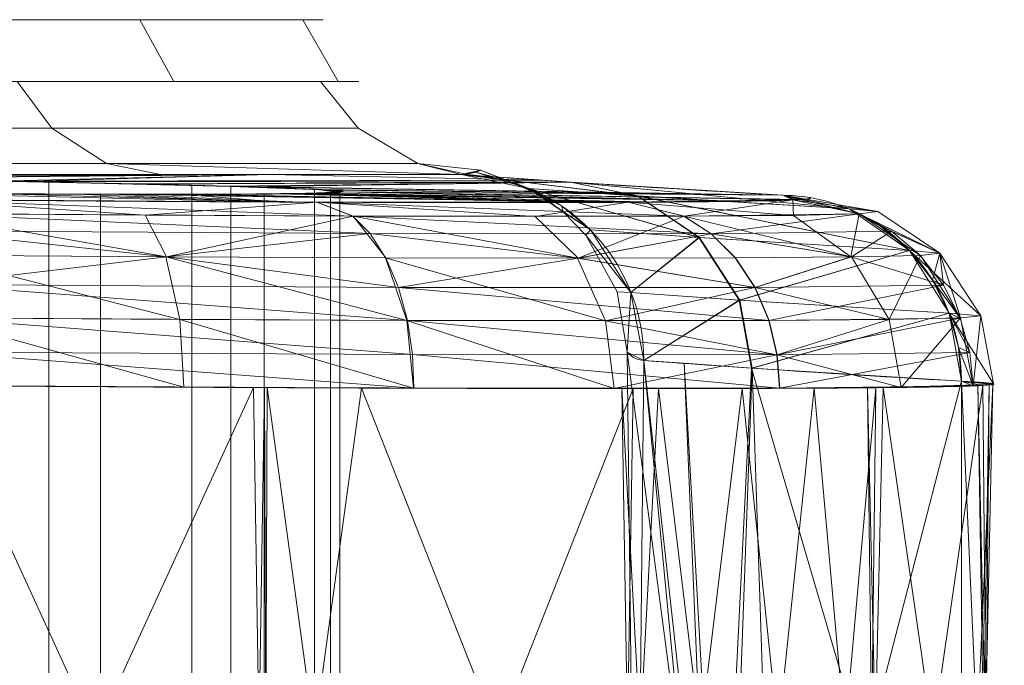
# Model space of a CAD drawing. Header units: millimetres. Extents: x -71 to 71, y -145 to 145.
# Tile 256 of 256: x 56 to 71, y 135 to 145. Entities that reach past the tile are written whole.
import ezdxf

# ---------------------------------------------------------------- set-up
doc = ezdxf.new("R2010")
doc.units = ezdxf.units.MM
doc.layers.add('1', color=7, linetype='CONTINUOUS')

msp = doc.modelspace()

# ---------------------------------------------------------------- linework, layer by layer
at = {"layer": '1', "color": 163, "linetype": 'Continuous', "lineweight": 13}
for p, q in [((70.739, 127.83, -46.708), (70.739, 139.17, -46.708)), ((70.739, 127.83, 46.708), (70.739, 139.17, 46.708))]:
    msp.add_line(p, q, dxfattribs=at)
at = {"layer": '1', "color": 163, "linetype": 'Continuous', "lineweight": 13, "extrusion": (0, -1, 0)}
msp.add_circle((0, 0, -145), 60.443, dxfattribs=at)
at = {"layer": '1', "color": 163, "linetype": 'Continuous', "lineweight": 13, "extrusion": (0, 1, 0)}
msp.add_circle((0, 0, 144.005), 61.018, dxfattribs=at)
at = {"layer": '1', "color": 163, "linetype": 'Continuous', "lineweight": 13, "extrusion": (0, -1, 0)}
for start, end in [(9.62085, 42.27869), (317.72131, 350.37915)]:
    msp.add_arc((0, 0, -142.505), 63.564, start, end, dxfattribs=at)
at = {"layer": '1', "color": 163, "linetype": 'Continuous', "lineweight": 13, "extrusion": (-0.051031, 0.003792, -0.99869)}
msp.add_arc((-143.762, -51.498, -13.267), 3, 176.7324, 265.7563, dxfattribs=at)
at = {"layer": '1', "color": 163, "linetype": 'Continuous', "lineweight": 13, "extrusion": (0.051031, -0.003792, -0.99869)}
msp.add_arc((143.762, 51.498, 13.267), 3, 356.7324, 85.7563, dxfattribs=at)
at = {"layer": '1', "color": 163, "linetype": 'Continuous', "lineweight": 13, "extrusion": (-0.227826, 0.012994, -0.973615)}
msp.add_arc((-142.806, -47.391, -59.784), 3, 177.4892, 266.8216, dxfattribs=at)
at = {"layer": '1', "color": 163, "linetype": 'Continuous', "lineweight": 13, "extrusion": (0.227826, -0.012994, -0.973615)}
msp.add_arc((142.806, 47.391, 59.784), 3, 357.4892, 86.8216, dxfattribs=at)
at = {"layer": '1', "color": 163, "linetype": 'Continuous', "lineweight": 13}
for points, knots in [([(47.03, 142.505, -42.762), (47.534, 142.502, -42.511), (48.052, 142.497, -42.308), (48.851, 142.489, -42.073), (49.121, 142.486, -42.006), (49.667, 142.48, -41.896), (49.945, 142.477, -41.853), (50.783, 142.467, -41.761), (51.339, 142.46, -41.749), (52.17, 142.448, -41.804), (52.446, 142.444, -41.835), (52.998, 142.435, -41.92), (53.275, 142.431, -41.976), (54.091, 142.417, -42.178), (54.616, 142.408, -42.359), (55.378, 142.394, -42.697), (55.627, 142.389, -42.821), (56.116, 142.38, -43.092), (56.357, 142.375, -43.24), (57.052, 142.36, -43.71), (57.482, 142.35, -44.061), (58.081, 142.336, -44.641), (58.272, 142.331, -44.844), (58.638, 142.322, -45.268), (58.813, 142.317, -45.49), (59.302, 142.303, -46.169), (59.586, 142.294, -46.647), (60.068, 142.276, -47.649), (60.268, 142.268, -48.18), (60.567, 142.252, -49.254), (60.668, 142.245, -49.8), (60.775, 142.231, -50.908), (60.779, 142.224, -51.475), (60.69, 142.213, -52.585), (60.597, 142.208, -53.133), (60.314, 142.199, -54.212), (60.122, 142.195, -54.745), (59.656, 142.189, -55.755), (59.38, 142.187, -56.237), (58.901, 142.185, -56.924), (58.73, 142.184, -57.149), (58.37, 142.183, -57.578), (58.182, 142.183, -57.784), (57.592, 142.183, -58.374), (57.167, 142.184, -58.731), (56.479, 142.186, -59.212), (56.241, 142.187, -59.363), (55.756, 142.189, -59.642), (55.508, 142.191, -59.77), (54.752, 142.195, -60.12), (54.229, 142.199, -60.308), (53.416, 142.206, -60.523), (53.141, 142.208, -60.582), (52.59, 142.213, -60.677), (52.314, 142.216, -60.711), (51.484, 142.224, -60.779), (50.928, 142.231, -60.776), (49.809, 142.244, -60.67), (49.259, 142.252, -60.568), (48.189, 142.268, -60.271), (47.667, 142.276, -60.076), (46.652, 142.294, -59.589), (46.174, 142.303, -59.305), (45.498, 142.317, -58.819), (45.279, 142.321, -58.647), (44.857, 142.331, -58.284), (44.652, 142.336, -58.091), (44.064, 142.35, -57.487), (43.713, 142.36, -57.056), (43.246, 142.374, -56.366), (43.1, 142.379, -56.13), (42.829, 142.389, -55.642), (42.702, 142.394, -55.389), (42.36, 142.408, -54.622), (42.18, 142.417, -54.096), (41.979, 142.431, -53.287), (41.923, 142.435, -53.015), (41.837, 142.443, -52.462), (41.805, 142.448, -52.181), (41.749, 142.46, -51.344), (41.761, 142.467, -50.789), (41.851, 142.477, -49.96), (41.894, 142.48, -49.684), (42.003, 142.486, -49.135), (42.07, 142.489, -48.86), (42.307, 142.497, -48.054), (42.511, 142.502, -47.534), (42.762, 142.505, -47.03)], [0, 0, 0, 0, 0.03125, 0.03125, 0.046875, 0.046875, 0.0625, 0.0625, 0.09375, 0.09375, 0.109375, 0.109375, 0.125, 0.125, 0.15625, 0.15625, 0.171875, 0.171875, 0.1875, 0.1875, 0.21875, 0.21875, 0.234375, 0.234375, 0.25, 0.25, 0.28125, 0.28125, 0.3125, 0.3125, 0.34375, 0.34375, 0.375, 0.375, 0.40625, 0.40625, 0.4375, 0.4375, 0.46875, 0.46875, 0.484375, 0.484375, 0.5, 0.5, 0.53125, 0.53125, 0.546875, 0.546875, 0.5625, 0.5625, 0.59375, 0.59375, 0.609375, 0.609375, 0.625, 0.625, 0.65625, 0.65625, 0.6875, 0.6875, 0.71875, 0.71875, 0.75, 0.75, 0.765625, 0.765625, 0.78125, 0.78125, 0.8125, 0.8125, 0.828125, 0.828125, 0.84375, 0.84375, 0.875, 0.875, 0.890625, 0.890625, 0.90625, 0.90625, 0.9375, 0.9375, 0.953125, 0.953125, 0.96875, 0.96875, 1, 1, 1, 1]), ([(42.762, 142.505, 47.03), (42.511, 142.502, 47.534), (42.308, 142.497, 48.052), (42.073, 142.489, 48.851), (42.006, 142.486, 49.121), (41.896, 142.48, 49.667), (41.853, 142.477, 49.945), (41.761, 142.467, 50.783), (41.749, 142.46, 51.339), (41.804, 142.448, 52.17), (41.835, 142.444, 52.446), (41.92, 142.435, 52.998), (41.976, 142.431, 53.275), (42.178, 142.417, 54.091), (42.359, 142.408, 54.616), (42.697, 142.394, 55.378), (42.821, 142.389, 55.627), (43.092, 142.38, 56.116), (43.24, 142.375, 56.357), (43.71, 142.36, 57.052), (44.061, 142.35, 57.482), (44.641, 142.336, 58.081), (44.844, 142.331, 58.272), (45.268, 142.322, 58.638), (45.49, 142.317, 58.813), (46.169, 142.303, 59.302), (46.647, 142.294, 59.586), (47.649, 142.276, 60.068), (48.18, 142.268, 60.268), (49.254, 142.252, 60.567), (49.8, 142.245, 60.668), (50.908, 142.231, 60.775), (51.475, 142.224, 60.779), (52.585, 142.213, 60.69), (53.133, 142.208, 60.597), (54.212, 142.199, 60.314), (54.745, 142.195, 60.122), (55.755, 142.189, 59.656), (56.237, 142.187, 59.38), (56.924, 142.185, 58.901), (57.149, 142.184, 58.73), (57.578, 142.183, 58.37), (57.784, 142.183, 58.182), (58.374, 142.183, 57.592), (58.731, 142.184, 57.167), (59.212, 142.186, 56.479), (59.363, 142.187, 56.241), (59.642, 142.189, 55.756), (59.77, 142.191, 55.508), (60.12, 142.195, 54.752), (60.308, 142.199, 54.229), (60.523, 142.206, 53.416), (60.582, 142.208, 53.141), (60.677, 142.213, 52.59), (60.711, 142.216, 52.314), (60.779, 142.224, 51.484), (60.776, 142.231, 50.928), (60.67, 142.244, 49.809), (60.568, 142.252, 49.259), (60.271, 142.268, 48.189), (60.076, 142.276, 47.667), (59.589, 142.294, 46.652), (59.305, 142.303, 46.174), (58.819, 142.317, 45.498), (58.647, 142.321, 45.279), (58.284, 142.331, 44.857), (58.091, 142.336, 44.652), (57.487, 142.35, 44.064), (57.056, 142.36, 43.713), (56.366, 142.374, 43.246), (56.13, 142.379, 43.1), (55.642, 142.389, 42.829), (55.389, 142.394, 42.702), (54.622, 142.408, 42.36), (54.096, 142.417, 42.18), (53.287, 142.431, 41.979), (53.015, 142.435, 41.923), (52.462, 142.443, 41.837), (52.181, 142.448, 41.805), (51.344, 142.46, 41.749), (50.789, 142.467, 41.761), (49.96, 142.477, 41.851), (49.684, 142.48, 41.894), (49.135, 142.486, 42.003), (48.86, 142.489, 42.07), (48.054, 142.497, 42.307), (47.534, 142.502, 42.511), (47.03, 142.505, 42.762)], [0, 0, 0, 0, 0.03125, 0.03125, 0.046875, 0.046875, 0.0625, 0.0625, 0.09375, 0.09375, 0.109375, 0.109375, 0.125, 0.125, 0.15625, 0.15625, 0.171875, 0.171875, 0.1875, 0.1875, 0.21875, 0.21875, 0.234375, 0.234375, 0.25, 0.25, 0.28125, 0.28125, 0.3125, 0.3125, 0.34375, 0.34375, 0.375, 0.375, 0.40625, 0.40625, 0.4375, 0.4375, 0.46875, 0.46875, 0.484375, 0.484375, 0.5, 0.5, 0.53125, 0.53125, 0.546875, 0.546875, 0.5625, 0.5625, 0.59375, 0.59375, 0.609375, 0.609375, 0.625, 0.625, 0.65625, 0.65625, 0.6875, 0.6875, 0.71875, 0.71875, 0.75, 0.75, 0.765625, 0.765625, 0.78125, 0.78125, 0.8125, 0.8125, 0.828125, 0.828125, 0.84375, 0.84375, 0.875, 0.875, 0.890625, 0.890625, 0.90625, 0.90625, 0.9375, 0.9375, 0.953125, 0.953125, 0.96875, 0.96875, 1, 1, 1, 1]), ([(62.67, 142.505, -10.623), (62.869, 142.512, -7.15), (62.982, 142.573, -3.575), (62.982, 142.572, 3.578), (62.869, 142.512, 7.15), (62.67, 142.505, 10.623)], [0, 0, 0, 0, 0.5, 0.5, 1, 1, 1, 1]), ([(67.861, 142.17, 47.422), (68.393, 142.139, 49.699), (68.448, 142.114, 52.101), (67.806, 142.085, 55.555), (67.476, 142.077, 56.673), (66.584, 142.064, 58.844), (66.021, 142.059, 59.89), (64.054, 142.05, 62.784), (62.324, 142.05, 64.454), (58.368, 142.065, 66.941), (56.102, 142.079, 67.78), (53.788, 142.1, 68.123)], [0, 0, 0, 0, 0.25, 0.25, 0.375, 0.375, 0.5, 0.5, 0.75, 0.75, 1, 1, 1, 1]), ([(53.788, 142.1, -68.123), (56.101, 142.079, -67.78), (58.356, 142.065, -66.947), (61.331, 142.054, -65.079), (62.25, 142.052, -64.361), (63.941, 142.051, -62.732), (64.706, 142.053, -61.824), (66.673, 142.062, -58.931), (67.59, 142.075, -56.708), (68.447, 142.113, -52.115), (68.393, 142.139, -49.7), (67.861, 142.17, -47.422)], [0, 0, 0, 0, 0.25, 0.25, 0.375, 0.375, 0.5, 0.5, 0.75, 0.75, 1, 1, 1, 1]), ([(65.614, 139.506, 10.461), (65.436, 139.519, 6.976), (65.347, 139.64, 3.49), (65.347, 139.64, -3.488), (65.436, 139.519, -6.977), (65.614, 139.506, -10.461)], [0, 0, 0, 0, 0.5, 0.5, 1, 1, 1, 1]), ([(54.195, 139.1, 71.05), (56.916, 139.08, 70.647), (59.581, 139.065, 69.661), (64.233, 139.051, 66.737), (66.267, 139.05, 64.773), (68.579, 139.059, 61.37), (69.241, 139.064, 60.141), (70.29, 139.077, 57.588), (70.677, 139.085, 56.273), (71.432, 139.114, 52.211), (71.366, 139.14, 49.386), (70.739, 139.17, 46.708)], [0, 0, 0, 0, 0.25, 0.25, 0.5, 0.5, 0.625, 0.625, 0.75, 0.75, 1, 1, 1, 1]), ([(70.739, 139.17, -46.708), (71.366, 139.14, -49.387), (71.43, 139.114, -52.228), (70.424, 139.075, -57.629), (69.346, 139.062, -60.243), (67.033, 139.053, -63.645), (66.133, 139.052, -64.713), (64.146, 139.052, -66.628), (63.065, 139.054, -67.472), (59.567, 139.065, -69.668), (56.915, 139.08, -70.647), (54.195, 139.1, -71.05)], [0, 0, 0, 0, 0.25, 0.25, 0.5, 0.5, 0.625, 0.625, 0.75, 0.75, 1, 1, 1, 1])]:
    msp.add_open_spline(points, degree=3, knots=knots, dxfattribs=at)
for points in [[(62.67, 142.505, 10.623), (63.298, 142.458, 22.964), (65.039, 142.331, 35.345), (67.861, 142.17, 47.422)], [(67.861, 142.17, -47.422), (65.012, 142.332, -35.229), (63.298, 142.458, -22.959), (62.67, 142.505, -10.623)], [(70.739, 139.17, 46.708), (67.955, 139.331, 34.81), (66.235, 139.459, 22.614), (65.614, 139.506, 10.461)], [(65.614, 139.506, -10.461), (66.235, 139.459, -22.61), (67.928, 139.333, -34.695), (70.739, 139.17, -46.708)]]:
    msp.add_open_spline(points, degree=3, dxfattribs=at)
for points in [[(44.918, 145, 40.445), (57.485, 145, 18.678), (32.811, 145, 10.661), (25.638, 145, 23.085)], [(60.112, 145, -6.318), (52.345, 145, -30.222), (29.878, 145, -17.25), (34.311, 145, -3.606)], [(57.485, 145, 18.678), (60.112, 145, -6.318), (34.311, 145, -3.606), (32.811, 145, 10.661)], [(58.032, 144.005, -18.856), (45.345, 144.005, -40.829), (44.918, 145, -40.445), (57.485, 145, -18.678)], [(52.843, 144.005, 30.509), (60.684, 144.005, 6.378), (60.112, 145, 6.318), (52.345, 145, 30.222)], [(60.684, 144.005, 6.378), (58.032, 144.005, -18.856), (57.485, 145, -18.678), (60.112, 145, 6.318)], [(46.114, 144.005, 39.958), (46.581, 143.251, 40.363), (56.066, 143.251, 25.604), (55.504, 144.005, 25.348)], [(55.504, 144.005, -25.348), (56.066, 143.251, -25.604), (46.581, 143.251, -40.363), (46.114, 144.005, -39.958)], [(55.504, 144.005, 25.348), (56.066, 143.251, 25.604), (61.008, 143.251, 8.772), (60.397, 144.005, 8.684)], [(60.397, 144.005, -8.684), (61.008, 143.251, -8.772), (56.066, 143.251, -25.604), (55.504, 144.005, -25.348)], [(60.397, 144.005, 8.684), (61.008, 143.251, 8.772), (61.008, 143.251, -8.772), (60.397, 144.005, -8.684)], [(47.314, 142.68, 40.998), (56.948, 142.68, 26.007), (56.066, 143.251, 25.604), (46.581, 143.251, 40.363)], [(56.948, 142.68, -26.007), (47.314, 142.68, -40.998), (46.581, 143.251, -40.363), (56.066, 143.251, -25.604)], [(56.948, 142.68, 26.007), (61.968, 142.68, 8.91), (61.008, 143.251, 8.772), (56.066, 143.251, 25.604)], [(61.968, 142.68, -8.91), (56.948, 142.68, -26.007), (56.066, 143.251, -25.604), (61.008, 143.251, -8.772)], [(61.968, 142.68, 8.91), (61.968, 142.68, -8.91), (61.008, 143.251, -8.772), (61.008, 143.251, 8.772)], [(48.038, 142.505, -41.625), (47.314, 142.68, -40.998), (56.948, 142.68, -26.007), (57.82, 142.505, -26.405)], [(57.82, 142.505, 26.405), (56.948, 142.68, 26.007), (47.314, 142.68, 40.998), (48.038, 142.505, 41.625)], [(56.948, 142.68, 26.007), (57.82, 142.505, 26.405), (62.67, 142.505, 10.623)], [(62.67, 142.505, 10.623), (61.968, 142.68, 8.91), (56.948, 142.68, 26.007)], [(56.948, 142.68, -26.007), (61.968, 142.68, -8.91), (62.67, 142.505, -10.623)], [(62.67, 142.505, -10.623), (57.82, 142.505, -26.405), (56.948, 142.68, -26.007)], [(61.968, 142.68, -8.91), (61.968, 142.68, 8.91), (62.982, 142.572, 0.001)], [(61.968, 142.68, 8.91), (62.717, 142.515, 9.03), (62.982, 142.572, 0.001)], [(61.968, 142.68, -8.91), (62.717, 142.515, -9.03), (62.67, 142.505, -10.623)], [(62.982, 142.572, 0.001), (62.717, 142.515, -9.03), (61.968, 142.68, -8.91)], [(62.67, 142.505, 10.623), (62.717, 142.515, 9.03), (61.968, 142.68, 8.91)], [(59.575, 142.505, 22.163), (48.485, 142.505, 41.104), (49.468, 142.483, 41.937)], [(49.468, 142.483, -41.937), (48.485, 142.505, -41.104), (59.575, 142.505, -22.163)], [(49.468, 142.483, 41.937), (52.586, 142.441, 41.857), (59.575, 142.505, 22.163)], [(59.575, 142.505, -22.163), (51.582, 142.456, -41.771), (49.468, 142.483, -41.937)], [(55.173, 142.398, -42.606), (51.582, 142.456, -41.771), (59.575, 142.505, -22.163)], [(59.575, 142.505, 22.163), (52.586, 142.441, 41.857), (55.562, 142.39, 42.792)], [(59.575, 142.505, -22.163), (63.951, 142.415, -24.041), (55.173, 142.398, -42.606)], [(55.562, 142.39, 42.792), (63.956, 142.414, 24.045), (59.575, 142.505, 22.163)], [(62.67, 142.505, 10.623), (59.575, 142.505, 22.163), (63.956, 142.414, 24.045)], [(63.951, 142.415, -24.041), (59.575, 142.505, -22.163), (62.67, 142.505, -10.623)], [(62.9, 142.541, 5.351), (62.67, 142.505, 10.623), (63.209, 142.447, 10.595)], [(63.209, 142.447, -10.595), (62.67, 142.505, -10.623), (62.9, 142.541, -5.35)], [(62.67, 142.505, 10.623), (64.443, 142.38, 29.121), (65.524, 142.157, 28.966)], [(65.524, 142.157, 28.966), (63.758, 142.28, 10.567), (62.67, 142.505, 10.623)], [(62.67, 142.505, -10.623), (63.758, 142.28, -10.567), (65.514, 142.158, -28.921)], [(65.514, 142.158, -28.921), (64.433, 142.381, -29.076), (62.67, 142.505, -10.623)], [(62.982, 142.572, 0.001), (62.9, 142.541, 5.351), (63.384, 142.42, 5.336)], [(63.384, 142.42, -5.335), (62.9, 142.541, -5.35), (62.982, 142.572, 0.001)], [(62.9, 142.541, -5.35), (63.384, 142.42, -5.335), (63.209, 142.447, -10.595)], [(63.209, 142.447, 10.595), (63.384, 142.42, 5.336), (62.9, 142.541, 5.351)], [(63.896, 142.21, 0.001), (62.982, 142.572, 0.001), (63.384, 142.42, 5.336)], [(63.384, 142.42, -5.335), (62.982, 142.572, 0.001), (63.896, 142.21, 0.001)], [(56.015, 142.382, -43.038), (56.015, 124.618, -43.038), (52.258, 124.554, -41.817), (52.258, 142.446, -41.817)], [(55.129, 142.399, 42.587), (55.129, 124.601, 42.587), (58.325, 124.67, 44.909), (58.325, 142.33, 44.909)], [(55.173, 142.398, -42.606), (63.951, 142.415, -24.041), (64.433, 142.381, -29.076)], [(64.433, 142.381, -29.076), (57.509, 142.35, -44.106), (55.173, 142.398, -42.606)], [(64.443, 142.38, 29.121), (63.956, 142.414, 24.045), (55.562, 142.39, 42.792)], [(55.562, 142.39, 42.792), (57.303, 142.354, 43.931), (64.443, 142.38, 29.121)], [(58.951, 142.313, -45.681), (58.951, 124.687, -45.681), (56.015, 124.618, -43.038), (56.015, 142.382, -43.038)], [(57.303, 142.354, 43.931), (59.166, 142.307, 45.99), (64.443, 142.38, 29.121)], [(64.433, 142.381, -29.076), (58.922, 142.314, -45.642), (57.509, 142.35, -44.106)], [(58.922, 142.314, -45.642), (64.433, 142.381, -29.076), (67.861, 142.17, -47.422)], [(67.861, 142.17, 47.422), (64.443, 142.38, 29.121), (59.166, 142.307, 45.99)], [(63.384, 142.42, 5.336), (63.209, 142.447, 10.595), (63.758, 142.28, 10.567)], [(63.758, 142.28, -10.567), (63.209, 142.447, -10.595), (63.384, 142.42, -5.335)], [(63.896, 142.21, 0.001), (63.862, 142.208, -5.319), (63.384, 142.42, -5.335)], [(63.384, 142.42, -5.335), (63.862, 142.208, -5.319), (63.758, 142.28, -10.567)], [(63.758, 142.28, 10.567), (63.862, 142.208, 5.32), (63.384, 142.42, 5.336)], [(63.384, 142.42, 5.336), (63.862, 142.208, 5.32), (63.896, 142.21, 0.001)], [(64.433, 142.381, -29.076), (65.514, 142.158, -28.921), (68.926, 141.949, -47.17)], [(68.926, 141.949, -47.17), (67.861, 142.17, -47.422), (64.433, 142.381, -29.076)], [(64.443, 142.38, 29.121), (67.861, 142.17, 47.422), (68.926, 141.949, 47.17)], [(68.926, 141.949, 47.17), (65.524, 142.157, 28.966), (64.443, 142.38, 29.121)], [(52.258, 142.216, -60.713), (52.258, 124.784, -60.713), (56.015, 124.812, -59.492), (56.015, 142.188, -59.492)], [(56.849, 142.185, 58.951), (56.849, 124.815, 58.951), (53.24, 124.793, 60.558), (53.24, 142.207, 60.558)], [(59.743, 142.06, 66.059), (56.447, 142.186, 59.228), (53.655, 142.204, 60.46)], [(53.655, 142.204, 60.46), (53.788, 142.1, 68.123), (59.743, 142.06, 66.059)], [(55.201, 142.193, -59.912), (60.077, 142.059, -65.863), (53.788, 142.1, -68.123)], [(60.077, 142.059, -65.863), (55.201, 142.193, -59.912), (57.023, 142.185, -58.822)], [(56.015, 142.188, -59.492), (56.015, 124.812, -59.492), (58.951, 124.815, -56.849), (58.951, 142.185, -56.849)], [(58.206, 142.183, 57.752), (56.447, 142.186, 59.228), (59.743, 142.06, 66.059)], [(59.492, 142.188, 56.015), (59.492, 124.812, 56.015), (56.849, 124.815, 58.951), (56.849, 142.185, 58.951)], [(65.177, 142.055, -61.126), (60.077, 142.059, -65.863), (57.023, 142.185, -58.822)], [(57.023, 142.185, -58.822), (58.552, 142.184, -57.361), (65.177, 142.055, -61.126)], [(60.056, 142.195, 54.866), (58.206, 142.183, 57.752), (65.545, 142.057, 60.584)], [(59.743, 142.06, 66.059), (64.795, 142.054, 61.643), (58.206, 142.183, 57.752)], [(58.206, 142.183, 57.752), (64.795, 142.054, 61.643), (65.545, 142.057, 60.584)], [(58.325, 142.33, 44.909), (58.325, 124.67, 44.909), (60.3, 124.734, 48.33), (60.3, 142.266, 48.33)], [(65.177, 142.055, -61.126), (58.552, 142.184, -57.361), (59.722, 142.19, -55.593)], [(67.861, 142.17, -47.422), (60.33, 142.264, -48.423), (58.922, 142.314, -45.642)], [(60.558, 142.252, -49.29), (60.558, 124.748, -49.29), (58.951, 124.687, -45.681), (58.951, 142.313, -45.681)], [(58.951, 142.185, -56.849), (58.951, 124.815, -56.849), (60.558, 124.793, -53.24), (60.558, 142.207, -53.24)], [(59.166, 142.307, 45.99), (60.58, 142.25, 49.397), (67.861, 142.17, 47.422)], [(60.713, 142.216, 52.258), (60.713, 124.784, 52.258), (59.492, 124.812, 56.015), (59.492, 142.188, 56.015)], [(59.722, 142.19, -55.593), (60.472, 142.204, -53.606), (67.02, 142.08, -56.848)], [(67.02, 142.08, -56.848), (65.884, 142.059, -60.042), (59.722, 142.19, -55.593)], [(59.722, 142.19, -55.593), (65.884, 142.059, -60.042), (65.177, 142.055, -61.126)], [(67.007, 142.08, 56.836), (60.762, 142.224, 51.512), (60.056, 142.195, 54.866)], [(65.545, 142.057, 60.584), (67.007, 142.08, 56.836), (60.056, 142.195, 54.866)], [(60.3, 142.266, 48.33), (60.3, 124.734, 48.33), (60.713, 124.784, 52.258), (60.713, 142.216, 52.258)], [(60.762, 142.224, -51.512), (60.33, 142.264, -48.423), (67.861, 142.17, -47.422)], [(60.472, 142.204, -53.606), (60.762, 142.224, -51.512), (67.02, 142.08, -56.848)], [(60.558, 142.207, -53.24), (60.558, 124.793, -53.24), (60.558, 124.748, -49.29), (60.558, 142.252, -49.29)], [(67.861, 142.17, 47.422), (60.58, 142.25, 49.397), (60.762, 142.224, 51.512)], [(60.762, 142.224, 51.512), (67.007, 142.08, 56.836), (68.074, 142.097, 54.101)], [(60.762, 142.224, 51.512), (68.074, 142.097, 54.101), (67.861, 142.17, 47.422)], [(67.861, 142.17, -47.422), (68.133, 142.1, -53.72), (60.762, 142.224, -51.512)], [(68.133, 142.1, -53.72), (67.02, 142.08, -56.848), (60.762, 142.224, -51.512)], [(63.758, 142.28, 10.567), (65.524, 142.157, 28.966), (66.514, 141.486, 28.82)], [(66.514, 141.486, 28.82), (64.755, 141.609, 10.513), (63.758, 142.28, 10.567)], [(64.286, 141.998, -10.539), (63.758, 142.28, -10.567), (63.862, 142.208, -5.319)], [(63.862, 142.208, 5.32), (63.758, 142.28, 10.567), (64.286, 141.998, 10.539)], [(63.758, 142.28, -10.567), (64.755, 141.609, -10.513), (66.503, 141.487, -28.775)], [(66.503, 141.487, -28.775), (65.514, 142.158, -28.921), (63.758, 142.28, -10.567)], [(64.316, 141.904, 0.001), (63.896, 142.21, 0.001), (63.862, 142.208, 5.32)], [(63.862, 142.208, -5.319), (63.896, 142.21, 0.001), (64.316, 141.904, 0.001)], [(64.316, 141.904, 0.001), (64.286, 141.998, -10.539), (63.862, 142.208, -5.319)], [(63.862, 142.208, 5.32), (64.286, 141.998, 10.539), (64.316, 141.904, 0.001)], [(60.346, 142.057, 65.697), (53.788, 142.1, 68.123), (57.57, 141.849, 68.271)], [(53.788, 142.1, 68.123), (53.946, 141.876, 69.203), (57.57, 141.849, 68.271)], [(60.918, 141.832, -66.625), (53.946, 141.876, -69.203), (53.788, 142.1, -68.123)], [(53.788, 142.1, -68.123), (60.339, 142.058, -65.702), (60.918, 141.832, -66.625)], [(57.57, 141.849, 68.271), (60.926, 141.832, 66.621), (60.346, 142.057, 65.697)], [(66.263, 141.83, -61.472), (60.918, 141.832, -66.625), (60.339, 142.058, -65.702)], [(60.339, 142.058, -65.702), (65.362, 142.056, -60.86), (66.263, 141.83, -61.472)], [(60.346, 142.057, 65.697), (60.926, 141.832, 66.621), (63.863, 141.826, 64.317)], [(63.863, 141.826, 64.317), (65.365, 142.056, 60.854), (60.346, 142.057, 65.697)], [(63.863, 141.826, 64.317), (66.267, 141.83, 61.466), (65.365, 142.056, 60.854)], [(65.362, 142.056, -60.86), (68.019, 142.094, -54.412), (68.03, 141.845, -58.188)], [(68.03, 141.845, -58.188), (66.263, 141.83, -61.472), (65.362, 142.056, -60.86)], [(68.02, 142.094, 54.403), (65.365, 142.056, 60.854), (66.267, 141.83, 61.466)], [(65.514, 142.158, -28.921), (66.503, 141.487, -28.775), (69.902, 141.279, -46.932)], [(69.902, 141.279, -46.932), (68.926, 141.949, -47.17), (65.514, 142.158, -28.921)], [(65.524, 142.157, 28.966), (68.926, 141.949, 47.17), (69.902, 141.279, 46.932)], [(69.902, 141.279, 46.932), (66.514, 141.486, 28.82), (65.524, 142.157, 28.966)], [(66.267, 141.83, 61.466), (69.094, 141.871, 54.601), (68.02, 142.094, 54.403)], [(69.094, 141.871, 54.601), (68.926, 141.949, 47.17), (67.861, 142.17, 47.422)], [(67.861, 142.17, 47.422), (68.02, 142.094, 54.403), (69.094, 141.871, 54.601)], [(68.019, 142.094, -54.412), (67.861, 142.17, -47.422), (69.392, 141.905, -50.882)], [(67.861, 142.17, -47.422), (68.926, 141.949, -47.17), (69.392, 141.905, -50.882)], [(68.019, 142.094, -54.412), (69.092, 141.87, -54.61), (68.03, 141.845, -58.188)], [(69.392, 141.905, -50.882), (69.092, 141.87, -54.61), (68.019, 142.094, -54.412)], [(57.912, 141.178, 69.209), (57.57, 141.849, 68.271), (53.946, 141.876, 69.203)], [(53.946, 141.876, 69.203), (54.086, 141.205, 70.193), (57.912, 141.178, 69.209)], [(61.198, 141.551, -67.073), (54.021, 141.595, -69.727), (53.946, 141.876, -69.203)], [(53.946, 141.876, -69.203), (60.918, 141.832, -66.625), (61.198, 141.551, -67.073)], [(64.316, 141.904, 0.001), (64.286, 141.998, 10.539), (64.755, 141.609, 10.513)], [(64.755, 141.609, -10.513), (64.286, 141.998, -10.539), (64.316, 141.904, 0.001)], [(64.316, 141.904, 0.001), (64.682, 141.524, 0.001), (64.755, 141.609, -10.513)], [(64.755, 141.609, 10.513), (64.682, 141.524, 0.001), (64.316, 141.904, 0.001)], [(69.094, 141.871, 54.601), (66.267, 141.83, 61.466), (66.704, 141.549, 61.762)], [(66.704, 141.549, 61.762), (69.614, 141.589, 54.695), (69.094, 141.871, 54.601)], [(68.955, 141.174, -58.565), (68.03, 141.845, -58.188), (69.092, 141.87, -54.61)], [(69.614, 141.589, 54.695), (69.442, 141.668, 47.045), (68.926, 141.949, 47.17)], [(68.926, 141.949, 47.17), (69.094, 141.871, 54.601), (69.614, 141.589, 54.695)], [(70.394, 141.235, -50.852), (69.392, 141.905, -50.882), (68.926, 141.949, -47.17)], [(68.926, 141.949, -47.17), (69.902, 141.279, -46.932), (70.394, 141.235, -50.852)], [(69.092, 141.87, -54.61), (70.076, 141.199, -54.787), (68.955, 141.174, -58.565)], [(69.092, 141.87, -54.61), (69.392, 141.905, -50.882), (70.394, 141.235, -50.852)], [(70.394, 141.235, -50.852), (70.076, 141.199, -54.787), (69.092, 141.87, -54.61)], [(60.926, 141.832, 66.621), (57.57, 141.849, 68.271), (57.912, 141.178, 69.209)], [(57.912, 141.178, 69.209), (61.455, 141.161, 67.467), (60.926, 141.832, 66.621)], [(66.7, 141.549, -61.768), (61.198, 141.551, -67.073), (60.918, 141.832, -66.625)], [(60.918, 141.832, -66.625), (66.263, 141.83, -61.472), (66.7, 141.549, -61.768)], [(64.555, 141.155, 65.035), (63.863, 141.826, 64.317), (60.926, 141.832, 66.621)], [(60.926, 141.832, 66.621), (61.455, 141.161, 67.467), (64.555, 141.155, 65.035)], [(66.267, 141.83, 61.466), (63.863, 141.826, 64.317), (64.555, 141.155, 65.035)], [(64.555, 141.155, 65.035), (66.704, 141.549, 61.762), (66.267, 141.83, 61.466)], [(66.263, 141.83, -61.472), (68.03, 141.845, -58.188), (68.955, 141.174, -58.565)], [(68.955, 141.174, -58.565), (66.7, 141.549, -61.768), (66.263, 141.83, -61.472)], [(57.906, 141.178, -69.213), (54.021, 141.595, -69.727), (61.198, 141.551, -67.073)], [(57.906, 141.178, -69.213), (54.086, 141.205, -70.193), (54.021, 141.595, -69.727)], [(61.198, 141.551, -67.073), (61.447, 141.161, -67.472), (57.906, 141.178, -69.213)], [(64.543, 141.155, -65.05), (61.198, 141.551, -67.073), (66.7, 141.549, -61.768)], [(64.543, 141.155, -65.05), (61.447, 141.161, -67.472), (61.198, 141.551, -67.073)], [(66.7, 141.549, -61.768), (67.089, 141.159, -62.032), (64.543, 141.155, -65.05)], [(64.555, 141.155, 65.035), (67.094, 141.159, 62.026), (66.704, 141.549, 61.762)], [(64.682, 141.524, 0.001), (64.755, 141.609, 10.513), (65.408, 140.599, 10.476)], [(65.408, 140.599, -10.476), (64.755, 141.609, -10.513), (64.682, 141.524, 0.001)], [(65.408, 140.599, 10.476), (64.755, 141.609, 10.513), (66.514, 141.486, 28.82)], [(66.503, 141.487, -28.775), (64.755, 141.609, -10.513), (65.408, 140.599, -10.476)], [(68.955, 141.174, -58.565), (67.089, 141.159, -62.032), (66.7, 141.549, -61.768)], [(68.964, 141.174, 58.548), (69.614, 141.589, 54.695), (66.704, 141.549, 61.762)], [(66.704, 141.549, 61.762), (67.094, 141.159, 62.026), (68.964, 141.174, 58.548)], [(68.964, 141.174, 58.548), (70.078, 141.2, 54.778), (69.614, 141.589, 54.695)], [(70.394, 141.235, 50.845), (69.442, 141.668, 47.045), (69.614, 141.589, 54.695)], [(70.394, 141.235, 50.845), (69.902, 141.279, 46.932), (69.442, 141.668, 47.045)], [(69.614, 141.589, 54.695), (70.078, 141.2, 54.778), (70.394, 141.235, 50.845)], [(64.682, 141.524, 0.001), (65.186, 140.611, 0.001), (65.408, 140.599, -10.476)], [(65.408, 140.599, 10.476), (65.186, 140.611, 0.001), (64.682, 141.524, 0.001)], [(65.408, 140.599, -10.476), (67.152, 140.476, -28.674), (66.503, 141.487, -28.775)], [(66.514, 141.486, 28.82), (67.162, 140.476, 28.719), (65.408, 140.599, 10.476)], [(69.902, 141.279, -46.932), (66.503, 141.487, -28.775), (67.152, 140.476, -28.674)], [(67.162, 140.476, 28.719), (66.514, 141.486, 28.82), (69.902, 141.279, 46.932)], [(67.152, 140.476, -28.674), (70.54, 140.267, -46.77), (69.902, 141.279, -46.932)], [(69.902, 141.279, 46.932), (70.54, 140.267, 46.77), (67.162, 140.476, 28.719)], [(71.051, 140.224, 50.819), (70.54, 140.267, 46.77), (69.902, 141.279, 46.932)], [(69.902, 141.279, 46.932), (70.394, 141.235, 50.845), (71.051, 140.224, 50.819)], [(70.394, 141.235, -50.852), (69.902, 141.279, -46.932), (70.274, 140.801, -46.839)], [(70.453, 140.722, -54.853), (70.076, 141.199, -54.787), (70.394, 141.235, -50.852)], [(70.394, 141.235, 50.845), (70.078, 141.2, 54.778), (70.724, 140.19, 54.89)], [(70.394, 141.235, -50.852), (70.274, 140.801, -46.839), (70.453, 140.722, -54.853)], [(70.724, 140.19, 54.89), (71.051, 140.224, 50.819), (70.394, 141.235, 50.845)], [(57.912, 141.178, 69.209), (54.086, 141.205, 70.193), (54.138, 140.728, 70.572)], [(58.127, 140.168, -69.829), (54.174, 140.195, -70.843), (54.086, 141.205, -70.193)], [(54.086, 141.205, -70.193), (57.906, 141.178, -69.213), (58.127, 140.168, -69.829)], [(57.912, 141.178, 69.209), (54.138, 140.728, 70.572), (61.657, 140.684, 67.791)], [(61.792, 140.152, -68.027), (58.127, 140.168, -69.829), (57.906, 141.178, -69.213)], [(57.906, 141.178, -69.213), (61.447, 141.161, -67.472), (61.792, 140.152, -68.027)], [(61.657, 140.684, 67.791), (61.455, 141.161, 67.467), (57.912, 141.178, 69.209)], [(64.996, 140.146, -65.521), (61.792, 140.152, -68.027), (61.447, 141.161, -67.472)], [(61.447, 141.161, -67.472), (64.543, 141.155, -65.05), (64.996, 140.146, -65.521)], [(64.555, 141.155, 65.035), (61.455, 141.161, 67.467), (61.657, 140.684, 67.791)], [(61.657, 140.684, 67.791), (67.41, 140.682, 62.239), (64.555, 141.155, 65.035)], [(64.543, 141.155, -65.05), (67.089, 141.159, -62.032), (67.406, 140.682, -62.245)], [(67.406, 140.682, -62.245), (64.996, 140.146, -65.521), (64.543, 141.155, -65.05)], [(67.41, 140.682, 62.239), (67.094, 141.159, 62.026), (64.555, 141.155, 65.035)], [(67.406, 140.682, -62.245), (67.089, 141.159, -62.032), (68.955, 141.174, -58.565)], [(68.964, 141.174, 58.548), (67.094, 141.159, 62.026), (67.41, 140.682, 62.239)], [(68.955, 141.174, -58.565), (70.453, 140.722, -54.853), (67.406, 140.682, -62.245)], [(67.41, 140.682, 62.239), (69.572, 140.165, 58.791), (68.964, 141.174, 58.548)], [(68.955, 141.174, -58.565), (70.076, 141.199, -54.787), (70.453, 140.722, -54.853)], [(70.078, 141.2, 54.778), (68.964, 141.174, 58.548), (69.572, 140.165, 58.791)], [(69.572, 140.165, 58.791), (70.724, 140.19, 54.89), (70.078, 141.2, 54.778)], [(70.722, 140.189, -54.899), (70.453, 140.722, -54.853), (70.274, 140.801, -46.839)], [(70.274, 140.801, -46.839), (70.54, 140.267, -46.77), (70.722, 140.189, -54.899)], [(61.8, 140.152, 68.022), (61.657, 140.684, 67.791), (54.138, 140.728, 70.572)], [(54.138, 140.728, 70.572), (54.174, 140.195, 70.843), (61.8, 140.152, 68.022)], [(67.636, 140.15, 62.391), (67.41, 140.682, 62.239), (61.657, 140.684, 67.791)], [(61.657, 140.684, 67.791), (61.8, 140.152, 68.022), (67.636, 140.15, 62.391)], [(67.406, 140.682, -62.245), (67.632, 140.15, -62.397), (64.996, 140.146, -65.521)], [(65.408, 140.599, -10.476), (65.186, 140.611, 0.001), (65.347, 139.64, 0.001)], [(65.347, 139.64, 0.001), (65.186, 140.611, 0.001), (65.408, 140.599, 10.476)], [(65.408, 140.599, 10.476), (65.614, 139.506, 10.461), (65.347, 139.64, 0.001)], [(65.347, 139.64, 0.001), (65.614, 139.506, -10.461), (65.408, 140.599, -10.476)], [(65.614, 139.506, 10.461), (65.408, 140.599, 10.476), (67.162, 140.476, 28.719)], [(67.152, 140.476, -28.674), (65.408, 140.599, -10.476), (65.614, 139.506, -10.461)], [(67.632, 140.15, -62.397), (67.406, 140.682, -62.245), (70.453, 140.722, -54.853)], [(67.41, 140.682, 62.239), (67.636, 140.15, 62.391), (69.572, 140.165, 58.791)], [(70.453, 140.722, -54.853), (70.722, 140.189, -54.899), (67.632, 140.15, -62.397)], [(67.162, 140.476, 28.719), (67.365, 139.381, 28.68), (65.614, 139.506, 10.461)], [(65.614, 139.506, -10.461), (67.355, 139.381, -28.636), (67.152, 140.476, -28.674)], [(70.54, 140.267, -46.77), (67.152, 140.476, -28.674), (67.355, 139.381, -28.636)], [(67.365, 139.381, 28.68), (67.162, 140.476, 28.719), (70.54, 140.267, 46.77)], [(61.882, 139.599, 68.156), (61.8, 140.152, 68.022), (54.174, 140.195, 70.843)], [(54.174, 140.195, 70.843), (54.192, 139.641, 71), (61.882, 139.599, 68.156)], [(58.192, 139.074, -70.025), (54.195, 139.1, -71.05), (54.174, 140.195, -70.843)], [(54.174, 140.195, -70.843), (58.127, 140.168, -69.829), (58.192, 139.074, -70.025)], [(61.899, 139.058, -68.204), (58.192, 139.074, -70.025), (58.127, 140.168, -69.829)], [(58.127, 140.168, -69.829), (61.792, 140.152, -68.027), (61.899, 139.058, -68.204)], [(65.139, 139.052, -65.67), (61.899, 139.058, -68.204), (61.792, 140.152, -68.027)], [(61.792, 140.152, -68.027), (64.996, 140.146, -65.521), (65.139, 139.052, -65.67)], [(67.767, 139.597, 62.478), (67.636, 140.15, 62.391), (61.8, 140.152, 68.022)], [(61.8, 140.152, 68.022), (61.882, 139.599, 68.156), (67.767, 139.597, 62.478)], [(64.996, 140.146, -65.521), (67.632, 140.15, -62.397), (67.763, 139.597, -62.485)], [(67.763, 139.597, -62.485), (65.139, 139.052, -65.67), (64.996, 140.146, -65.521)], [(67.355, 139.381, -28.636), (70.739, 139.17, -46.708), (70.54, 140.267, -46.77)], [(70.54, 140.267, 46.77), (70.739, 139.17, 46.708), (67.365, 139.381, 28.68)], [(67.763, 139.597, -62.485), (67.632, 140.15, -62.397), (70.722, 140.189, -54.899)], [(69.572, 140.165, 58.791), (67.636, 140.15, 62.391), (67.767, 139.597, 62.478)], [(70.722, 140.189, -54.899), (70.878, 139.636, -54.924), (67.763, 139.597, -62.485)], [(67.767, 139.597, 62.478), (69.765, 139.071, 58.864), (69.572, 140.165, 58.791)], [(70.724, 140.19, 54.89), (69.572, 140.165, 58.791), (69.765, 139.071, 58.864)], [(69.765, 139.071, 58.864), (70.929, 139.095, 54.919), (70.724, 140.19, 54.89)], [(71.258, 139.128, 50.802), (70.739, 139.17, 46.708), (70.54, 140.267, 46.77)], [(70.54, 140.267, 46.77), (71.051, 140.224, 50.819), (71.258, 139.128, 50.802)], [(70.878, 139.636, -54.924), (70.722, 140.189, -54.899), (70.54, 140.267, -46.77)], [(70.54, 140.267, -46.77), (70.693, 139.712, -46.726), (70.878, 139.636, -54.924)], [(71.051, 140.224, 50.819), (70.724, 140.19, 54.89), (70.929, 139.095, 54.919)], [(70.929, 139.095, 54.919), (71.258, 139.128, 50.802), (71.051, 140.224, 50.819)], [(61.907, 139.058, 68.199), (61.882, 139.599, 68.156), (54.192, 139.641, 71)], [(54.192, 139.641, 71), (54.195, 139.1, 71.05), (61.907, 139.058, 68.199)], [(70.927, 139.095, -54.928), (70.878, 139.636, -54.924), (70.693, 139.712, -46.726)], [(70.693, 139.712, -46.726), (70.739, 139.17, -46.708), (70.927, 139.095, -54.928)], [(67.808, 139.056, 62.505), (67.767, 139.597, 62.478), (61.882, 139.599, 68.156)], [(61.882, 139.599, 68.156), (61.907, 139.058, 68.199), (67.808, 139.056, 62.505)], [(67.763, 139.597, -62.485), (67.804, 139.056, -62.511), (65.139, 139.052, -65.67)], [(66.936, 127.588, 17.208), (65.493, 127.486, -7.68), (65.347, 139.64, 0.001)], [(65.493, 127.486, -7.68), (65.614, 139.506, -10.461), (65.347, 139.64, 0.001)], [(65.347, 139.64, 0.001), (65.614, 139.506, 10.461), (66.936, 127.588, 17.208)], [(65.614, 139.506, -10.461), (65.493, 127.486, -7.68), (66.768, 127.569, -17.165)], [(66.768, 127.569, -17.165), (66.264, 139.459, -17.24), (65.614, 139.506, -10.461)], [(65.614, 139.506, 10.461), (66.266, 139.459, 17.239), (66.936, 127.588, 17.208)], [(67.804, 139.056, -62.511), (67.763, 139.597, -62.485), (70.878, 139.636, -54.924)], [(67.767, 139.597, 62.478), (67.808, 139.056, 62.505), (69.765, 139.071, 58.864)], [(70.878, 139.636, -54.924), (70.927, 139.095, -54.928), (67.804, 139.056, -62.511)], [(67.355, 139.381, -28.636), (66.264, 139.459, -17.24), (66.768, 127.569, -17.165)], [(66.936, 127.588, 17.208), (66.266, 139.459, 17.239), (67.365, 139.381, 28.68)], [(67.355, 139.381, -28.636), (66.768, 127.569, -17.165), (70.739, 127.83, -46.708)], [(67.365, 139.381, 28.68), (67.757, 127.646, 31.362), (66.936, 127.588, 17.208)], [(70.739, 127.83, -46.708), (70.739, 139.17, -46.708), (67.355, 139.381, -28.636)], [(67.757, 127.646, 31.362), (67.365, 139.381, 28.68), (70.739, 139.17, 46.708)], [(70.739, 139.17, 46.708), (70.739, 127.83, 46.708), (67.757, 127.646, 31.362)], [(70.739, 139.17, -46.708), (70.739, 127.83, -46.708), (71.249, 127.883, -52.011)], [(71.249, 127.883, -52.011), (71.005, 139.117, -52.301), (70.739, 139.17, -46.708)], [(70.739, 127.83, 46.708), (70.739, 139.17, 46.708), (71.249, 139.117, 52.011)], [(54.195, 127.9, -71.05), (54.195, 139.1, -71.05), (59.317, 139.068, -69.571)], [(54.195, 139.1, 71.05), (54.195, 127.9, 71.05), (59.317, 127.932, 69.571)], [(59.317, 127.932, 69.571), (59.493, 139.07, 69.238), (54.195, 139.1, 71.05)], [(59.317, 139.068, -69.571), (59.493, 127.93, -69.238), (54.195, 127.9, -71.05)], [(59.317, 127.932, 69.571), (59.537, 127.932, 69.415), (59.493, 139.07, 69.238)], [(59.317, 139.068, -69.571), (59.537, 139.068, -69.415), (59.493, 127.93, -69.238)], [(61.058, 139.061, 68.703), (59.493, 139.07, 69.238), (59.537, 127.932, 69.415)], [(61.058, 127.939, -68.703), (59.493, 127.93, -69.238), (59.537, 139.068, -69.415)], [(61.058, 127.939, -68.703), (59.537, 139.068, -69.415), (65.444, 139.053, -65.237)], [(61.058, 139.061, 68.703), (59.537, 127.932, 69.415), (65.444, 127.947, 65.237)], [(65.444, 127.947, 65.237), (65.26, 139.056, 65.04), (61.058, 139.061, 68.703)], [(65.444, 139.053, -65.237), (65.26, 127.944, -65.04), (61.058, 127.939, -68.703)], [(65.26, 139.056, 65.04), (65.444, 127.947, 65.237), (65.85, 127.948, 64.95)], [(67.202, 139.054, 63.348), (65.26, 139.056, 65.04), (65.85, 127.948, 64.95)], [(65.26, 127.944, -65.04), (65.444, 139.053, -65.237), (65.85, 139.052, -64.95)], [(67.202, 127.946, -63.348), (65.26, 127.944, -65.04), (65.85, 139.052, -64.95)], [(65.85, 139.052, -64.95), (68.365, 139.059, -61.638), (67.202, 127.946, -63.348)], [(65.85, 127.948, 64.95), (68.365, 127.941, 61.638), (67.202, 139.054, 63.348)], [(69.359, 139.066, 59.787), (67.202, 139.054, 63.348), (68.365, 127.941, 61.638)], [(69.359, 127.934, -59.787), (67.202, 127.946, -63.348), (68.365, 139.059, -61.638)], [(68.365, 139.059, -61.638), (69.224, 139.072, -59.209), (69.359, 127.934, -59.787)], [(68.365, 127.941, 61.638), (69.224, 127.928, 59.209), (69.359, 139.066, 59.787)], [(69.475, 127.931, -59.308), (69.224, 139.072, -59.209), (71.083, 139.102, -53.954)], [(69.224, 139.072, -59.209), (69.475, 127.931, -59.308), (69.359, 127.934, -59.787)], [(69.224, 127.928, 59.209), (69.475, 139.069, 59.308), (69.359, 139.066, 59.787)], [(69.475, 139.069, 59.308), (69.224, 127.928, 59.209), (71.083, 127.898, 53.954)], [(71.083, 127.898, 53.954), (71.185, 139.116, 52.277), (69.475, 139.069, 59.308)], [(71.083, 139.102, -53.954), (71.185, 127.884, -52.277), (69.475, 127.931, -59.308)], [(71.249, 139.117, 52.011), (71.005, 127.883, 52.301), (70.739, 127.83, 46.708)], [(71.083, 139.102, -53.954), (71.005, 139.117, -52.301), (71.185, 127.884, -52.277)], [(71.249, 127.883, -52.011), (71.185, 127.884, -52.277), (71.005, 139.117, -52.301)], [(71.249, 139.117, 52.011), (71.185, 139.116, 52.277), (71.005, 127.883, 52.301)], [(71.083, 127.898, 53.954), (71.005, 127.883, 52.301), (71.185, 139.116, 52.277)]]:
    msp.add_3dface(points, dxfattribs=at)

doc.saveas('drawing.dxf')
